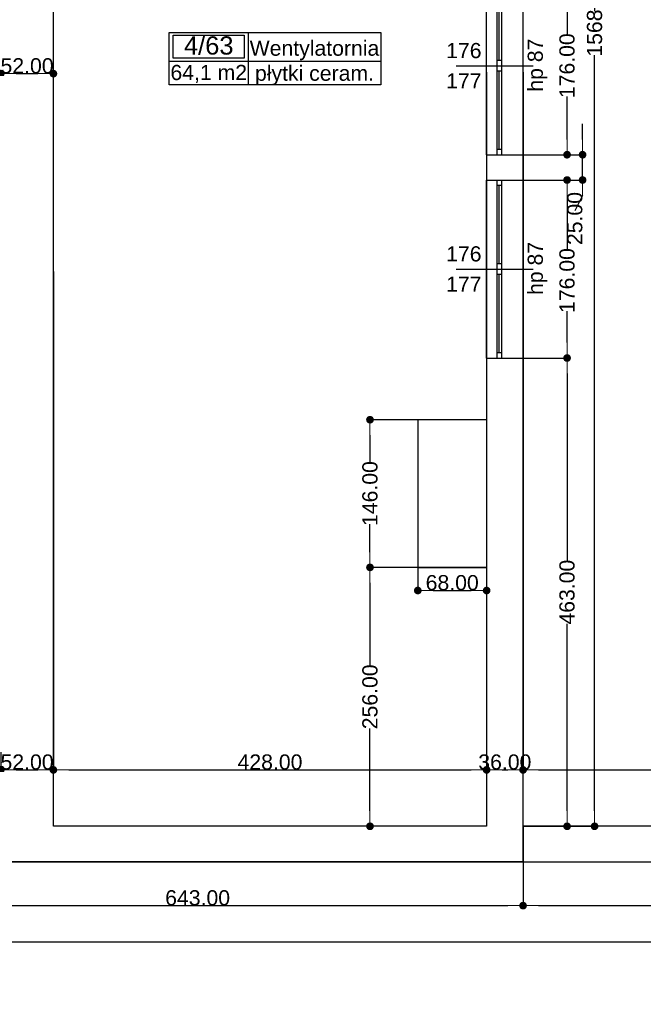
# Model space of a CAD drawing. Header units: millimetres. Extents: x -166872 to -65719, y 14266 to 44345.
# Tile 58 of 65: x -86251 to -80090, y 14639 to 24374. Entities that reach past the tile are written whole.
import ezdxf
from ezdxf.enums import TextEntityAlignment as Align

# ---------------------------------------------------------------- set-up
doc = ezdxf.new("R2010")
doc.units = ezdxf.units.MM
doc.header["$MEASUREMENT"] = 0
doc.linetypes.add('Wipeout_Contour', pattern=[1000, 0, -1000])
for name, color, linetype in [('Obiekt', 7, 'Continuous'), ('Okno', 7, 'Continuous'), ('Strefa', 7, 'Continuous'), ('Strop', 7, 'Continuous'), ('Słup', 7, 'Continuous'), ('Wymiary', 63, 'Continuous'), ('Ściana', 7, 'Continuous')]:
    doc.layers.add(name, color=color, linetype=linetype)
doc.styles.add('Arial', font='txt')
doc.dimstyles.new('GENERATED_STYLE__1', dxfattribs={"dimtxt": 150, "dimasz": 152, "dimexe": 0.18, "dimexo": 0, "dimgap": 0.09, "dimtad": 1, "dimtih": 1, "dimtoh": 1, "dimlfac": 0.1, "dimzin": 0, "dimdsep": 46, "dimtxsty": 'Arial', "dimblk": 'ARROWHEAD_11', "dimblk1": 'ARROWHEAD_11', "dimblk2": 'ARROWHEAD_11', "dimcen": 0.09, "dimclrd": 114, "dimclre": 114, "dimclrt": 114, "dimazin": 0, "dimtfac": 1, "dimtdec": 4, "dimtmove": 0, "dimatfit": 3, "dimfxl": 1, "dimtolj": 1, "dimtzin": 0, "dimarcsym": 0})
doc.dimstyles.new('GENERATED_STYLE__2', dxfattribs={"dimtxt": 150, "dimasz": 152, "dimexe": 0.18, "dimexo": 0, "dimgap": 0.09, "dimtad": 1, "dimlfac": 0.1, "dimzin": 0, "dimdsep": 46, "dimtxsty": 'Arial', "dimblk": 'ARROWHEAD_11', "dimblk1": 'ARROWHEAD_11', "dimblk2": 'ARROWHEAD_11', "dimcen": 0.09, "dimclrd": 114, "dimclre": 114, "dimclrt": 114, "dimazin": 0, "dimtfac": 1, "dimtdec": 4, "dimtmove": 0, "dimatfit": 3, "dimfxl": 1, "dimtolj": 1, "dimtzin": 0, "dimarcsym": 0})

# ---------------------------------------------------------------- blocks, each defined once
blk = doc.blocks.new('Wentylatornia_4_63_63', base_point=(-83993.7, 23964.5))
at = {"layer": 'Strefa'}
for p, q in [((-84772.7, 24247.3), (-82683.3, 24247.3)), ((-84772.7, 23728.7), (-84772.7, 24247.3)), ((-83993.7, 24247.3), (-83993.7, 23728.7)), ((-82683.3, 24247.3), (-82683.3, 23728.7)), ((-84733.8, 24221.4), (-84032.6, 24221.4)), ((-84733.8, 23995.1), (-84733.8, 24221.4)), ((-84032.6, 24221.4), (-84032.6, 23995.1)), ((-84772.7, 23964.5), (-82683.3, 23964.5)), ((-84032.6, 23995.1), (-84733.8, 23995.1)), ((-82683.3, 23728.7), (-84772.7, 23728.7))]:
    blk.add_line(p, q, dxfattribs=at)
at = {"layer": 'Strefa', "style": 'Arial'}
for tag, height, p in [('ROOM_NUMBER', 180, (-84383.2, 24119.4)), ('ROOM_NAME', 150, (-83338.5, 24092.9)), ('ROOM_CALC_AREA', 150, (-84383.2, 23852.4)), ('floor_f', 150, (-83338.5, 23845.4))]:
    blk.add_attdef(tag, text='', height=height, dxfattribs=at).set_placement(p, align=Align.MIDDLE_CENTER)
blk = doc.blocks.new('ARROWHEAD_11')
at = {"color": 0, "linetype": 'Continuous', "lineweight": 0}
blk.add_line((0, 0), (-1, 0), dxfattribs=at)
at = {"color": 0, "linetype": 'Continuous', "lineweight": 0, "const_width": 0.25, "flags": 128}
blk.add_lwpolyline([(-0.125, 0, 1), (0.125, 0, 1)], format="xyb", close=True, dxfattribs=at)
blk = doc.blocks.new('*D5605')
at = {"layer": 'Defpoints', "color": 0}
for p in [(-86438, 21884.3), (-85918, 21884.3), (-85918, 16957.2)]:
    blk.add_point(p, dxfattribs=at)
at = {"layer": 'Wymiary', "color": 114, "lineweight": -2}
for p, q in [((-86438, 21884.3), (-86438, 16957)), ((-85918, 21884.3), (-85918, 16957)), ((-86286, 16957.2), (-86070, 16957.2))]:
    blk.add_line(p, q, dxfattribs=at)
at = {"layer": 'Wymiary', "color": 114, "lineweight": -2, "xscale": 152, "yscale": 152, "zscale": 152, "rotation": 180}
blk.add_blockref('ARROWHEAD_11', (-86438, 16957.2), dxfattribs=at)
at = {"layer": 'Wymiary', "color": 114, "lineweight": -2, "xscale": 152, "yscale": 152, "zscale": 152}
blk.add_blockref('ARROWHEAD_11', (-85918, 16957.2), dxfattribs=at)
at = {"layer": 'Wymiary', "color": 114, "lineweight": 13, "insert": (-86178, 17033.9), "char_height": 150, "attachment_point": 5, "style": 'Arial'}
blk.add_mtext('\\A1;52.00', dxfattribs=at)
blk = doc.blocks.new('*D5606')
at = {"layer": 'Defpoints', "color": 0}
for p in [(-81638, 23857), (-85918, 21884.3), (-81638, 16957.2)]:
    blk.add_point(p, dxfattribs=at)
at = {"layer": 'Wymiary', "color": 114, "lineweight": -2}
for p, q in [((-81638, 23857), (-81638, 16957)), ((-85918, 21884.3), (-85918, 16957)), ((-85766, 16957.2), (-81790, 16957.2))]:
    blk.add_line(p, q, dxfattribs=at)
at = {"layer": 'Wymiary', "color": 114, "lineweight": -2, "xscale": 152, "yscale": 152, "zscale": 152, "rotation": 180}
blk.add_blockref('ARROWHEAD_11', (-85918, 16957.2), dxfattribs=at)
at = {"layer": 'Wymiary', "color": 114, "lineweight": -2, "xscale": 152, "yscale": 152, "zscale": 152}
blk.add_blockref('ARROWHEAD_11', (-81638, 16957.2), dxfattribs=at)
at = {"layer": 'Wymiary', "color": 114, "lineweight": 13, "insert": (-83778, 17033.9), "char_height": 150, "attachment_point": 5, "style": 'Arial'}
blk.add_mtext('\\A1;428.00', dxfattribs=at)
blk = doc.blocks.new('*D5607')
at = {"layer": 'Defpoints', "color": 0}
for p in [(-81638, 23857), (-81278, 23857), (-81278, 16957.2)]:
    blk.add_point(p, dxfattribs=at)
at = {"layer": 'Wymiary', "color": 114, "lineweight": -2}
for p, q in [((-81638, 23857), (-81638, 16957)), ((-81278, 23857), (-81278, 16957)), ((-81486, 16957.2), (-81430, 16957.2))]:
    blk.add_line(p, q, dxfattribs=at)
at = {"layer": 'Wymiary', "color": 114, "lineweight": -2, "xscale": 152, "yscale": 152, "zscale": 152, "rotation": 180}
blk.add_blockref('ARROWHEAD_11', (-81638, 16957.2), dxfattribs=at)
at = {"layer": 'Wymiary', "color": 114, "lineweight": -2, "xscale": 152, "yscale": 152, "zscale": 152}
blk.add_blockref('ARROWHEAD_11', (-81278, 16957.2), dxfattribs=at)
at = {"layer": 'Wymiary', "color": 114, "lineweight": 13, "insert": (-81458, 17033.9), "char_height": 150, "attachment_point": 5, "style": 'Arial'}
blk.add_mtext('\\A1;36.00', dxfattribs=at)
blk = doc.blocks.new('*D5608')
at = {"layer": 'Defpoints', "color": 0}
for p in [(-81278, 23857), (-75108, 18747.3), (-75108, 16957.2)]:
    blk.add_point(p, dxfattribs=at)
at = {"layer": 'Wymiary', "color": 114, "lineweight": -2}
for p, q in [((-81278, 23857), (-81278, 16957)), ((-75108, 18747.3), (-75108, 16957)), ((-81126, 16957.2), (-75260, 16957.2))]:
    blk.add_line(p, q, dxfattribs=at)
at = {"layer": 'Wymiary', "color": 114, "lineweight": -2, "xscale": 152, "yscale": 152, "zscale": 152, "rotation": 180}
blk.add_blockref('ARROWHEAD_11', (-81278, 16957.2), dxfattribs=at)
at = {"layer": 'Wymiary', "color": 114, "lineweight": -2, "xscale": 152, "yscale": 152, "zscale": 152}
blk.add_blockref('ARROWHEAD_11', (-75108, 16957.2), dxfattribs=at)
at = {"layer": 'Wymiary', "color": 114, "lineweight": 13, "insert": (-78306.8, 17033.9), "char_height": 150, "attachment_point": 5, "style": 'Arial'}
blk.add_mtext('\\A1;617.00', dxfattribs=at)
blk = doc.blocks.new('*D5944')
at = {"layer": 'Defpoints', "color": 0}
for p in [(-85918, 23840.9), (-86438, 21884.3), (-85918, 21884.3)]:
    blk.add_point(p, dxfattribs=at)
at = {"layer": 'Wymiary', "color": 114, "lineweight": -2}
for p, q in [((-86438, 21884.3), (-86438, 23841.1)), ((-86286, 23840.9), (-86070, 23840.9)), ((-85918, 21884.3), (-85918, 23841.1))]:
    blk.add_line(p, q, dxfattribs=at)
at = {"layer": 'Wymiary', "color": 114, "lineweight": -2, "xscale": 152, "yscale": 152, "zscale": 152, "rotation": 180}
blk.add_blockref('ARROWHEAD_11', (-86438, 23840.9), dxfattribs=at)
at = {"layer": 'Wymiary', "color": 114, "lineweight": -2, "xscale": 152, "yscale": 152, "zscale": 152}
blk.add_blockref('ARROWHEAD_11', (-85918, 23840.9), dxfattribs=at)
at = {"layer": 'Wymiary', "color": 114, "lineweight": 13, "insert": (-86178, 23917.6), "char_height": 150, "attachment_point": 5, "style": 'Arial'}
blk.add_mtext('\\A1;52.00', dxfattribs=at)
blk = doc.blocks.new('*D6250')
at = {"layer": 'Defpoints', "color": 0}
for p in [(-87708, 16049.3), (-81278, 16049.3), (-81278, 15614.7)]:
    blk.add_point(p, dxfattribs=at)
at = {"layer": 'Wymiary', "color": 114, "lineweight": -2}
for p, q in [((-87708, 16049.3), (-87708, 15614.5)), ((-81278, 16049.3), (-81278, 15614.5)), ((-87556, 15614.7), (-81430, 15614.7))]:
    blk.add_line(p, q, dxfattribs=at)
at = {"layer": 'Wymiary', "color": 114, "lineweight": -2, "xscale": 152, "yscale": 152, "zscale": 152, "rotation": 180}
blk.add_blockref('ARROWHEAD_11', (-87708, 15614.7), dxfattribs=at)
at = {"layer": 'Wymiary', "color": 114, "lineweight": -2, "xscale": 152, "yscale": 152, "zscale": 152}
blk.add_blockref('ARROWHEAD_11', (-81278, 15614.7), dxfattribs=at)
at = {"layer": 'Wymiary', "color": 114, "lineweight": 13, "insert": (-84493, 15691.4), "char_height": 150, "attachment_point": 5, "style": 'Arial'}
blk.add_mtext('\\A1;643.00', dxfattribs=at)
blk = doc.blocks.new('*D6251')
at = {"layer": 'Defpoints', "color": 0}
for p in [(-81278, 16049.3), (-74808, 16049.3), (-74808, 15614.7)]:
    blk.add_point(p, dxfattribs=at)
at = {"layer": 'Wymiary', "color": 114, "lineweight": -2}
for p, q in [((-81278, 16049.3), (-81278, 15614.5)), ((-74808, 16049.3), (-74808, 15614.5)), ((-81126, 15614.7), (-74960, 15614.7))]:
    blk.add_line(p, q, dxfattribs=at)
at = {"layer": 'Wymiary', "color": 114, "lineweight": -2, "xscale": 152, "yscale": 152, "zscale": 152, "rotation": 180}
blk.add_blockref('ARROWHEAD_11', (-81278, 15614.7), dxfattribs=at)
at = {"layer": 'Wymiary', "color": 114, "lineweight": -2, "xscale": 152, "yscale": 152, "zscale": 152}
blk.add_blockref('ARROWHEAD_11', (-74808, 15614.7), dxfattribs=at)
at = {"layer": 'Wymiary', "color": 114, "lineweight": 13, "insert": (-78043, 15691.4), "char_height": 150, "attachment_point": 5, "style": 'Arial'}
blk.add_mtext('\\A1;647.00', dxfattribs=at)
blk = doc.blocks.new('*D6253')
at = {"layer": 'Defpoints', "color": 0}
for p in [(-67558, 20909.2), (-67558, 15257.7), (-140258, 14639.3)]:
    blk.add_point(p, dxfattribs=at)
at = {"layer": 'Wymiary', "color": 114, "lineweight": -2}
for p, q in [((-67558, 20909.2), (-67558, 15257.6)), ((-140258, 14639.3), (-140258, 15257.9)), ((-140106, 15257.7), (-67710, 15257.7))]:
    blk.add_line(p, q, dxfattribs=at)
at = {"layer": 'Wymiary', "color": 114, "lineweight": -2, "xscale": 152, "yscale": 152, "zscale": 152, "rotation": 180}
blk.add_blockref('ARROWHEAD_11', (-140258, 15257.7), dxfattribs=at)
at = {"layer": 'Wymiary', "color": 114, "lineweight": -2, "xscale": 152, "yscale": 152, "zscale": 152}
blk.add_blockref('ARROWHEAD_11', (-67558, 15257.7), dxfattribs=at)
at = {"layer": 'Wymiary', "color": 114, "lineweight": 13, "insert": (-103908, 15334.4), "char_height": 150, "attachment_point": 5, "style": 'Arial'}
blk.add_mtext('\\A1;7270.01', dxfattribs=at)
blk = doc.blocks.new('*D6256')
at = {"layer": 'Defpoints', "color": 0}
for p in [(-82790.1, 18959.3), (-81638, 18959.3), (-81638, 16399.3)]:
    blk.add_point(p, dxfattribs=at)
at = {"layer": 'Wymiary', "color": 114, "lineweight": -2}
for p, q in [((-81638, 18959.3), (-82790.3, 18959.3)), ((-82790.1, 18807.3), (-82790.1, 17991.8)), ((-82790.1, 16551.3), (-82790.1, 17366.8)), ((-81638, 16399.3), (-82790.3, 16399.3))]:
    blk.add_line(p, q, dxfattribs=at)
at = {"layer": 'Wymiary', "color": 114, "lineweight": -2, "xscale": 152, "yscale": 152, "zscale": 152}
for p, rotation in [((-82790.1, 18959.3), 90), ((-82790.1, 16399.3), 270)]:
    blk.add_blockref('ARROWHEAD_11', p, dxfattribs=dict(at, rotation=rotation))
at = {"layer": 'Wymiary', "color": 114, "lineweight": 13, "insert": (-82790.1, 17679.3), "char_height": 150, "attachment_point": 5, "rotation": 90, "style": 'Arial'}
blk.add_mtext('\\A1;256.00', dxfattribs=at)
blk = doc.blocks.new('*D6257')
at = {"layer": 'Defpoints', "color": 0}
for p in [(-82790.1, 20419.3), (-82318, 20419.3), (-81638, 18959.3)]:
    blk.add_point(p, dxfattribs=at)
at = {"layer": 'Wymiary', "color": 114, "lineweight": -2}
for p, q in [((-82318, 20419.3), (-82790.3, 20419.3)), ((-82790.1, 20267.3), (-82790.1, 19993.5)), ((-82790.1, 19111.3), (-82790.1, 19385.2)), ((-81638, 18959.3), (-82790.3, 18959.3))]:
    blk.add_line(p, q, dxfattribs=at)
at = {"layer": 'Wymiary', "color": 114, "lineweight": -2, "xscale": 152, "yscale": 152, "zscale": 152}
for p, rotation in [((-82790.1, 20419.3), 90), ((-82790.1, 18959.3), 270)]:
    blk.add_blockref('ARROWHEAD_11', p, dxfattribs=dict(at, rotation=rotation))
at = {"layer": 'Wymiary', "color": 114, "lineweight": 13, "insert": (-82790.1, 19689.3), "char_height": 150, "attachment_point": 5, "rotation": 90, "style": 'Arial'}
blk.add_mtext('\\A1;146.00', dxfattribs=at)
blk = doc.blocks.new('*D6258')
at = {"layer": 'Defpoints', "color": 0}
for p in [(-82318, 18959.3), (-81638, 18959.3), (-81638, 18730.5)]:
    blk.add_point(p, dxfattribs=at)
at = {"layer": 'Wymiary', "color": 114, "lineweight": -2}
for p, q in [((-82318, 18959.3), (-82318, 18730.3)), ((-81638, 18959.3), (-81638, 18730.3)), ((-82166, 18730.5), (-81790, 18730.5))]:
    blk.add_line(p, q, dxfattribs=at)
at = {"layer": 'Wymiary', "color": 114, "lineweight": -2, "xscale": 152, "yscale": 152, "zscale": 152, "rotation": 180}
blk.add_blockref('ARROWHEAD_11', (-82318, 18730.5), dxfattribs=at)
at = {"layer": 'Wymiary', "color": 114, "lineweight": -2, "xscale": 152, "yscale": 152, "zscale": 152}
blk.add_blockref('ARROWHEAD_11', (-81638, 18730.5), dxfattribs=at)
at = {"layer": 'Wymiary', "color": 114, "lineweight": 13, "insert": (-81978, 18807.2), "char_height": 150, "attachment_point": 5, "style": 'Arial'}
blk.add_mtext('\\A1;68.00', dxfattribs=at)
blk = doc.blocks.new('*D6265')
at = {"layer": 'Defpoints', "color": 0}
for p in [(-81278, 21029.3), (-80843.2, 21029.3), (-81278, 16399.3)]:
    blk.add_point(p, dxfattribs=at)
at = {"layer": 'Wymiary', "color": 114, "lineweight": -2}
for p, q in [((-81278, 21029.3), (-80843, 21029.3)), ((-80843.2, 20877.3), (-80843.2, 19028.5)), ((-80843.2, 16551.3), (-80843.2, 18400.1)), ((-81278, 16399.3), (-80843, 16399.3))]:
    blk.add_line(p, q, dxfattribs=at)
at = {"layer": 'Wymiary', "color": 114, "lineweight": -2, "xscale": 152, "yscale": 152, "zscale": 152}
for p, rotation in [((-80843.2, 21029.3), 90), ((-80843.2, 16399.3), 270)]:
    blk.add_blockref('ARROWHEAD_11', p, dxfattribs=dict(at, rotation=rotation))
at = {"layer": 'Wymiary', "color": 114, "lineweight": 13, "insert": (-80843.2, 18714.3), "char_height": 150, "attachment_point": 5, "rotation": 90, "style": 'Arial'}
blk.add_mtext('\\A1;463.00', dxfattribs=at)
blk = doc.blocks.new('*D6266')
at = {"layer": 'Defpoints', "color": 0}
for p in [(-81278, 22789.3), (-80843.2, 22789.3), (-81278, 21029.3)]:
    blk.add_point(p, dxfattribs=at)
at = {"layer": 'Wymiary', "color": 114, "lineweight": -2}
for p, q in [((-81278, 22789.3), (-80843, 22789.3)), ((-80843.2, 22637.3), (-80843.2, 22099.6)), ((-80843.2, 21181.3), (-80843.2, 21491.4)), ((-81278, 21029.3), (-80843, 21029.3))]:
    blk.add_line(p, q, dxfattribs=at)
at = {"layer": 'Wymiary', "color": 114, "lineweight": -2, "xscale": 152, "yscale": 152, "zscale": 152}
for p, rotation in [((-80843.2, 22789.3), 90), ((-80843.2, 21029.3), 270)]:
    blk.add_blockref('ARROWHEAD_11', p, dxfattribs=dict(at, rotation=rotation))
at = {"layer": 'Wymiary', "color": 114, "lineweight": 13, "insert": (-80843.2, 21795.5), "char_height": 150, "attachment_point": 5, "rotation": 90, "style": 'Arial'}
blk.add_mtext('\\A1;176.00', dxfattribs=at)
blk = doc.blocks.new('*D6267')
at = {"layer": 'Defpoints', "color": 0}
for p in [(-81278, 23039.3), (-80689.9, 23039.3), (-81278, 22789.3)]:
    blk.add_point(p, dxfattribs=at)
at = {"layer": 'Wymiary', "color": 114, "lineweight": -2}
for p, q in [((-80689.9, 23191.3), (-80689.9, 23343.3)), ((-81278, 23039.3), (-80689.7, 23039.3)), ((-80689.9, 22789.3), (-80689.9, 23039.3)), ((-81278, 22789.3), (-80689.7, 22789.3)), ((-80689.9, 22637.3), (-80766.5, 22485.3))]:
    blk.add_line(p, q, dxfattribs=at)
at = {"layer": 'Wymiary', "color": 114, "lineweight": -2, "xscale": 152, "yscale": 152, "zscale": 152}
for p, rotation in [((-80689.9, 23039.3), 270), ((-80689.9, 22789.3), 90)]:
    blk.add_blockref('ARROWHEAD_11', p, dxfattribs=dict(at, rotation=rotation))
at = {"layer": 'Wymiary', "color": 114, "lineweight": 13, "insert": (-80766.5, 22408.6), "char_height": 150, "attachment_point": 5, "rotation": 90, "style": 'Arial'}
blk.add_mtext('\\A1;25.00', dxfattribs=at)
blk = doc.blocks.new('*D6268')
at = {"layer": 'Defpoints', "color": 0}
for p in [(-81278, 24799.3), (-80843.2, 24799.3), (-81278, 23039.3)]:
    blk.add_point(p, dxfattribs=at)
at = {"layer": 'Wymiary', "color": 114, "lineweight": -2}
for p, q in [((-81278, 24799.3), (-80843, 24799.3)), ((-80843.2, 24647.3), (-80843.2, 24223.5)), ((-80843.2, 23191.3), (-80843.2, 23615.2)), ((-81278, 23039.3), (-80843, 23039.3))]:
    blk.add_line(p, q, dxfattribs=at)
at = {"layer": 'Wymiary', "color": 114, "lineweight": -2, "xscale": 152, "yscale": 152, "zscale": 152}
for p, rotation in [((-80843.2, 24799.3), 90), ((-80843.2, 23039.3), 270)]:
    blk.add_blockref('ARROWHEAD_11', p, dxfattribs=dict(at, rotation=rotation))
at = {"layer": 'Wymiary', "color": 114, "lineweight": 13, "insert": (-80843.2, 23919.3), "char_height": 150, "attachment_point": 5, "rotation": 90, "style": 'Arial'}
blk.add_mtext('\\A1;176.00', dxfattribs=at)
blk = doc.blocks.new('*D6272')
at = {"layer": 'Defpoints', "color": 0}
for p in [(-81278, 32084.6), (-80571.4, 32084.6), (-81278, 16399.3)]:
    blk.add_point(p, dxfattribs=at)
at = {"layer": 'Wymiary', "color": 114, "lineweight": -2}
for p, q in [((-81278, 32084.6), (-80571.2, 32084.6)), ((-80571.4, 31932.6), (-80571.4, 24459.1)), ((-80571.4, 16551.3), (-80571.4, 24024.8)), ((-81278, 16399.3), (-80571.2, 16399.3))]:
    blk.add_line(p, q, dxfattribs=at)
at = {"layer": 'Wymiary', "color": 114, "lineweight": -2, "xscale": 152, "yscale": 152, "zscale": 152}
for p, rotation in [((-80571.4, 32084.6), 90), ((-80571.4, 16399.3), 270)]:
    blk.add_blockref('ARROWHEAD_11', p, dxfattribs=dict(at, rotation=rotation))
at = {"layer": 'Wymiary', "color": 114, "lineweight": 13, "insert": (-80571.4, 24242), "char_height": 150, "attachment_point": 5, "rotation": 90, "style": 'Arial'}
blk.add_mtext('\\A1;1568', dxfattribs=at)

msp = doc.modelspace()

# ---------------------------------------------------------------- linework, layer by layer
at = {"layer": 'Obiekt'}
for p, q in [((-81938.018, 23919.32), (-81178.018, 23919.32)), ((-81938.018, 21909.32), (-81178.018, 21909.32))]:
    msp.add_line(p, q, dxfattribs=at)
at = {"layer": 'Okno'}
for p, q in [((-81638.018, 23039.32), (-81638.018, 24799.32)), ((-81538.018, 24749.32), (-81538.018, 23969.32)), ((-81513.018, 23969.32), (-81513.018, 24749.32)), ((-81488.018, 23969.32), (-81488.018, 24749.32)), ((-81278.018, 23039.32), (-81278.018, 24799.32)), ((-81488.018, 23969.32), (-81538.018, 23969.32)), ((-81538.018, 23969.32), (-81538.018, 23919.32)), ((-81488.018, 23919.32), (-81488.018, 23969.32)), ((-81538.018, 23919.32), (-81538.018, 23869.32)), ((-81538.018, 23869.32), (-81488.018, 23869.32)), ((-81538.018, 23869.32), (-81538.018, 23089.32)), ((-81513.018, 23089.32), (-81513.018, 23869.32)), ((-81488.018, 23869.32), (-81488.018, 23919.32)), ((-81488.018, 23089.32), (-81488.018, 23869.32)), ((-81488.018, 23089.32), (-81538.018, 23089.32)), ((-81538.018, 23089.32), (-81538.018, 23039.32)), ((-81488.018, 23039.32), (-81488.018, 23089.32)), ((-81538.018, 23039.32), (-81488.018, 23039.32)), ((-81638.018, 21029.32), (-81638.018, 22789.32)), ((-81538.018, 22789.32), (-81538.018, 22739.32)), ((-81538.018, 22789.32), (-81488.018, 22789.32)), ((-81488.018, 22739.32), (-81488.018, 22789.32)), ((-81278.018, 21029.32), (-81278.018, 22789.32)), ((-81538.018, 22739.32), (-81488.018, 22739.32)), ((-81538.018, 22739.32), (-81538.018, 21959.32)), ((-81513.018, 21959.32), (-81513.018, 22739.32)), ((-81488.018, 21959.32), (-81488.018, 22739.32)), ((-81488.018, 21959.32), (-81538.018, 21959.32)), ((-81538.018, 21959.32), (-81538.018, 21909.32)), ((-81538.018, 21909.32), (-81538.018, 21859.32)), ((-81488.018, 21909.32), (-81488.018, 21959.32)), ((-81488.018, 21859.32), (-81488.018, 21909.32)), ((-81538.018, 21859.32), (-81488.018, 21859.32)), ((-81538.018, 21859.32), (-81538.018, 21079.32)), ((-81513.018, 21079.32), (-81513.018, 21859.32)), ((-81488.018, 21079.32), (-81488.018, 21859.32)), ((-81488.018, 21079.32), (-81538.018, 21079.32)), ((-81538.018, 21079.32), (-81538.018, 21029.32)), ((-81538.018, 21029.32), (-81488.018, 21029.32)), ((-81488.018, 21029.32), (-81488.018, 21079.32))]:
    msp.add_line(p, q, dxfattribs=at)
at = {"layer": 'Strop', "flags": 128}
msp.add_lwpolyline([(-114963.364, 42885.522, -0.034913), (-97147.904, 38702.246, -0.03139835), (-83179.127, 33388.934, -0.00358934), (-81600.813, 32648.61, -0.01554929), (-75154.286, 29191.532, -0.0168287), (-67557.968, 24484.617), (-67557.968, 20745.281), (-74808.018, 20745.281), (-74808.018, 16049.32), (-96528.019, 16049.32), (-96528.019, 14639.32), (-140258.019, 14639.32)], format="xyb", dxfattribs=at)
at = {"layer": 'Słup'}
for p, q in [((-81638.018, 20419.32), (-82318.018, 20419.32)), ((-82318.018, 20419.32), (-82318.018, 18959.32)), ((-82318.018, 18959.32), (-81638.018, 18959.32))]:
    msp.add_line(p, q, dxfattribs=at)
at = {"layer": 'Ściana'}
for p, q in [((-81638.018, 23039.32), (-81538.018, 23039.32)), ((-81538.018, 23039.32), (-81488.018, 23039.32)), ((-81488.018, 23039.32), (-81278.018, 23039.32)), ((-81638.018, 22789.32), (-81538.018, 22789.32)), ((-81538.018, 22789.32), (-81488.018, 22789.32)), ((-81488.018, 22789.32), (-81278.018, 22789.32)), ((-81638.018, 21029.32), (-81538.018, 21029.32)), ((-81538.018, 21029.32), (-81488.018, 21029.32)), ((-81488.018, 21029.32), (-81278.018, 21029.32))]:
    msp.add_line(p, q, dxfattribs=at)
at = {"layer": 'Ściana', "flags": 128}
for points in [[(-85918.019, 16399.32), (-85918.019, 27709.32)], [(-81638.018, 23039.32), (-81638.018, 22789.32)], [(-81278.018, 22789.32), (-81278.018, 23039.32)], [(-81638.018, 21029.32), (-81638.018, 20419.32)], [(-81638.018, 18959.32), (-81638.018, 16399.32)], [(-81638.018, 16399.32), (-85918.019, 16399.32)], [(-81278.018, 16049.32), (-81278.018, 16399.32)], [(-87708.019, 16049.32), (-81278.018, 16049.32)]]:
    msp.add_lwpolyline(points, dxfattribs=at)

# ---------------------------------------------------------------- block references
at = {"layer": 'Strefa'}
ref = msp.add_blockref('Wentylatornia_4_63_63', (-83993.666, 23964.458), dxfattribs=at)
ref.add_attrib('ROOM_NAME', 'Wentylatornia', dxfattribs={"color": 7, "height": 150, "style": 'Arial'}).set_placement((-83338.464, 24092.858), align=Align.MIDDLE_CENTER)
ref.add_attrib('ROOM_NUMBER', '4/63', dxfattribs={"color": 7, "height": 180, "style": 'Arial'}).set_placement((-84383.187, 24119.405), align=Align.MIDDLE_CENTER)
ref.add_attrib('ROOM_CALC_AREA', '64,1 m2', dxfattribs={"color": 7, "height": 150, "style": 'Arial'}).set_placement((-84383.187, 23852.404), align=Align.MIDDLE_CENTER)
ref.add_attrib('floor_f', 'płytki ceram.', dxfattribs={"color": 7, "height": 150, "style": 'Arial'}).set_placement((-83338.464, 23845.358), align=Align.MIDDLE_CENTER)

# ---------------------------------------------------------------- texts
at = {"layer": 'Obiekt', "char_height": 150, "attachment_point": 7, "style": 'Arial'}
for s, insert in [('\\A1;{\\fArial|b0|i0|c238|p38;176}', (-82038.018, 23991.852)), ('\\A1;{\\fArial|b0|i0|c238|p38;177}', (-82038.018, 23694.321)), ('\\A1;{\\fArial|b0|i0|c238|p38;176}', (-82038.018, 21981.852)), ('\\A1;{\\fArial|b0|i0|c238|p38;177}', (-82038.018, 21684.321))]:
    msp.add_mtext(s, dxfattribs=dict(at, insert=insert))
at = {"layer": 'Obiekt', "char_height": 150, "attachment_point": 7, "rotation": 90, "style": 'Arial'}
for insert in [(-81037.184, 23662.863), (-81037.184, 21652.863)]:
    msp.add_mtext('\\A1;{\\fArial|b0|i0|c238|p38;hp 87}', dxfattribs=dict(at, insert=insert))

# ---------------------------------------------------------------- dimensions: what is measured, and where the dimension line sits
at = {"layer": 'Wymiary', "lineweight": 13}
for base, p1, p2, picture, middle in [((-80843.224, 24799.32), (-81278.018, 23039.32), (-81278.018, 24799.32), '*D6268', (-80843.224, 23919.32)), ((-80689.872, 23039.32), (-81278.018, 22789.32), (-81278.018, 23039.32), '*D6267', (-80766.548, 22408.644)), ((-80843.224, 22789.32), (-81278.018, 21029.32), (-81278.018, 22789.32), '*D6266', (-80843.224, 21795.491)), ((-82790.092, 20419.32), (-81638.018, 18959.32), (-82318.018, 20419.32), '*D6257', (-82790.092, 19689.32)), ((-82790.092, 18959.32), (-81638.018, 16399.32), (-81638.018, 18959.32), '*D6256', (-82790.092, 17679.32))]:
    dim = msp.add_linear_dim(base=base, p1=p1, p2=p2, angle=90, dimstyle='GENERATED_STYLE__2', dxfattribs=at)
    dim.commit()
    dim.dimension.update_dxf_attribs({"geometry": picture, "text_midpoint": middle, "dimtype": 128, "text_rotation": 90})
for base, p1, p2, picture, middle in [((-85918.019, 23840.921), (-86438.019, 21884.32), (-85918.019, 21884.32), '*D5944', (-86178.019, 23840.921)), ((-81638.018, 16957.188), (-85918.019, 21884.32), (-81638.018, 23856.974), '*D5606', (-83778.019, 16957.188)), ((-81278.018, 16957.188), (-81638.018, 23856.974), (-81278.018, 23856.974), '*D5607', (-81458.018, 16957.188)), ((-75108.018, 16957.188), (-81278.018, 23856.974), (-75108.018, 18747.301), '*D5608', (-78306.847, 16957.188)), ((-85918.019, 16957.188), (-86438.019, 21884.32), (-85918.019, 21884.32), '*D5605', (-86178.019, 16957.188)), ((-81638.018, 18730.521), (-82318.018, 18959.32), (-81638.018, 18959.32), '*D6258', (-81978.018, 18730.521))]:
    dim = msp.add_linear_dim(base=base, p1=p1, p2=p2, dimstyle='GENERATED_STYLE__1', dxfattribs=at)
    dim.commit()
    dim.dimension.update_dxf_attribs({"geometry": picture, "text_midpoint": middle, "dimtype": 128})

# ---------------------------------------------------------------- next in the draw order: wipeouts: each hides what was drawn before it
at = {"linetype": 'Wipeout_Contour', "lineweight": 0, "ltscale": 857139.716485}
msp.add_wipeout([(-81278.018, 16399.32), (-81278.018, 16049.32), (-74808.018, 16049.32), (-74930.778, 16192.54), (-74971.482, 16165.343), (-75048.018, 16150.119), (-75124.555, 16165.343), (-75189.44, 16208.698), (-75232.794, 16273.582), (-75248.018, 16350.119), (-75238.232, 16399.32)], dxfattribs=at).dxf.layer = 'Ściana'

# ---------------------------------------------------------------- next in the draw order: linework, layer by layer
at = {"layer": 'Ściana', "flags": 128}
for points in [[(-81278.018, 16399.32), (-81278.018, 21029.32)], [(-75238.232, 16399.32), (-81278.018, 16399.32)], [(-81278.018, 16399.32), (-81278.018, 16049.32)], [(-81278.018, 16049.32), (-74808.018, 16049.32)]]:
    msp.add_lwpolyline(points, dxfattribs=at)

# ---------------------------------------------------------------- next in the draw order: dimensions: what is measured, and where the dimension line sits
at = {"layer": 'Wymiary', "lineweight": 13}
dim = msp.add_linear_dim(base=(-80571.374, 32084.628), p1=(-81278.018, 16399.32), p2=(-81278.018, 32084.628), angle=90, text='1568', dimstyle='GENERATED_STYLE__2', dxfattribs=at)
dim.commit()
dim.dimension.update_dxf_attribs({"geometry": '*D6272', "text_midpoint": (-80571.374, 24241.974), "dimtype": 128, "text_rotation": 90})
dim = msp.add_linear_dim(base=(-80843.224, 21029.32), p1=(-81278.018, 16399.32), p2=(-81278.018, 21029.32), angle=90, dimstyle='GENERATED_STYLE__2', dxfattribs=at)
dim.commit()
dim.dimension.update_dxf_attribs({"geometry": '*D6265', "text_midpoint": (-80843.224, 18714.32), "dimtype": 128, "text_rotation": 90})
for base, p1, p2, picture, middle in [((-67557.968, 15257.749), (-140258.019, 14639.32), (-67557.968, 20909.241), '*D6253', (-103907.994, 15257.749)), ((-81278.018, 15614.705), (-87708.019, 16049.32), (-81278.018, 16049.32), '*D6250', (-84493.019, 15614.705)), ((-74808.018, 15614.705), (-81278.018, 16049.32), (-74808.018, 16049.32), '*D6251', (-78043.018, 15614.705))]:
    dim = msp.add_linear_dim(base=base, p1=p1, p2=p2, dimstyle='GENERATED_STYLE__1', dxfattribs=at)
    dim.commit()
    dim.dimension.update_dxf_attribs({"geometry": picture, "text_midpoint": middle, "dimtype": 128})

doc.saveas('drawing.dxf')
